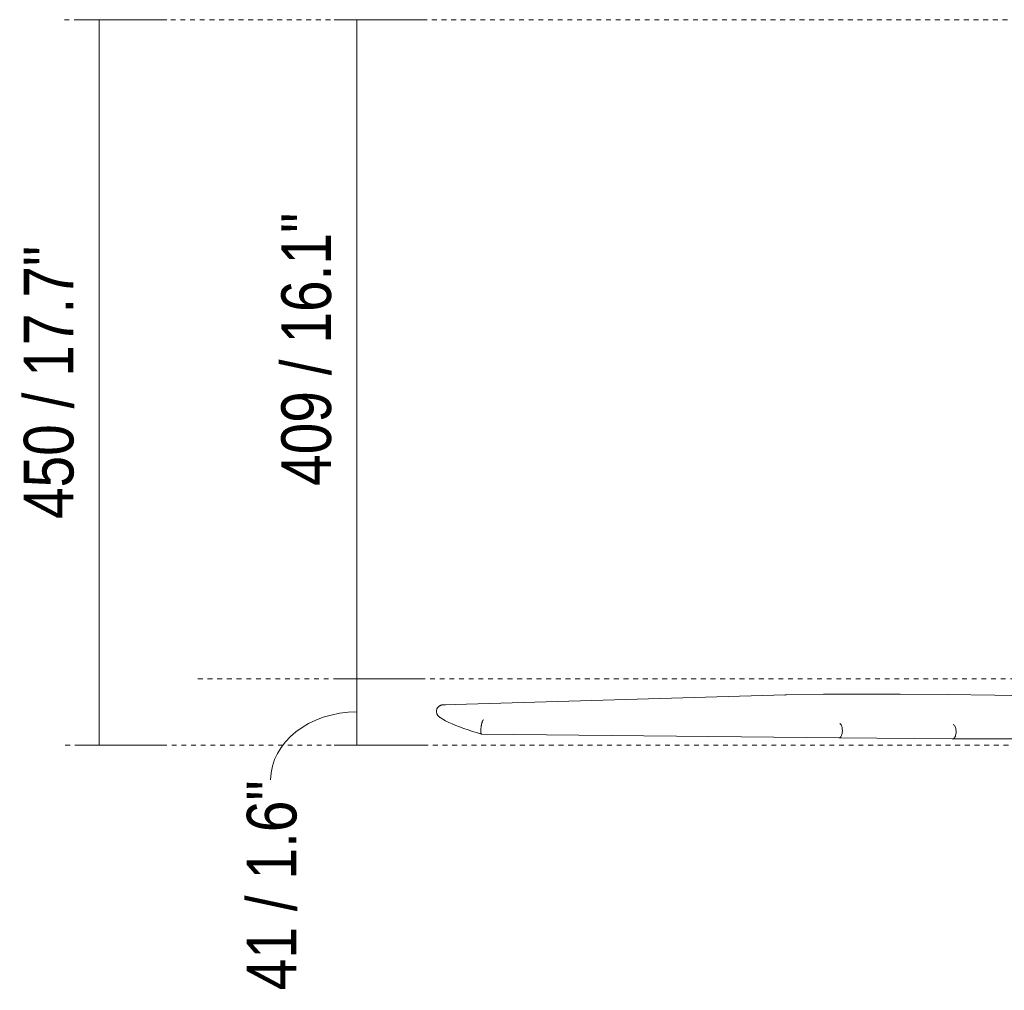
# Model space of a CAD drawing. Header units: millimetres. Extents: x 5770 to 11194, y -2990 to 7544.
# Tile 2 of 4: x 5770 to 6381, y 1398 to 2000. Entities that reach past the tile are written whole.
import ezdxf

# ---------------------------------------------------------------- set-up
doc = ezdxf.new("R2010")
doc.units = ezdxf.units.MM
doc.linetypes.add('Dash', pattern=[6, 3, -3])
doc.layers.add('A-ANNO-DIMS', color=7, linetype='Dash', lineweight=9, true_color=0xd2d2d2)
doc.layers.add('A-ANNO-DIMS-14', color=7, linetype='Continuous', lineweight=9)
doc.layers.add('E-LITE-EQPM', color=7, linetype='Continuous', lineweight=20)
doc.styles.add('Arial Narrow', font='ARIALN.TTF', dxfattribs={"height": 30.8})
doc.dimstyles.new('FARO_-_2_2mm_Arial_Narrow_mm_Inch_Left', dxfattribs={"dimscale": 304.8, "dimtxt": 31.521674, "dimasz": 0, "dimexe": 0.137795, "dimexo": 0.0625, "dimgap": 0.022966, "dimtad": 1, "dimdec": 0, "dimzin": 0, "dimdsep": 46, "dimtxsty": 'Arial Narrow', "dimblk1": 'NONE', "dimblk2": 'NONE', "dimsah": 1, "dimcen": 0.09, "dimadec": 0, "dimazin": 0, "dimtfac": 1, "dimtdec": 4, "dimtix": 1, "dimtmove": 0, "dimatfit": 3, "dimfxl": 0.045932, "dimfxlon": 1, "dimtvp": 1, "dimtolj": 1, "dimtzin": 0, "dimarcsym": 2})
doc.dimstyles.new('FARO_-_2_2mm_Arial_Narrow_mm_Inch_Left_1', dxfattribs={"dimscale": 304.8, "dimtxt": 31.521674, "dimasz": 0, "dimexe": 0.137795, "dimexo": 0.0625, "dimgap": 0.022966, "dimtad": 1, "dimdec": 0, "dimzin": 0, "dimdsep": 46, "dimtxsty": 'Arial Narrow', "dimblk1": 'NONE', "dimblk2": 'NONE', "dimsah": 1, "dimcen": 0.09, "dimadec": 0, "dimazin": 0, "dimtfac": 1, "dimtdec": 4, "dimtix": 1, "dimtmove": 1, "dimatfit": 3, "dimfxl": 0.045932, "dimfxlon": 1, "dimtvp": 1, "dimtolj": 1, "dimtzin": 0, "dimarcsym": 2})

# ---------------------------------------------------------------- blocks, each defined once
blk = doc.blocks.new('32060 - 32060 TUBEFAN Matt black ceiling fan with DC motor-512121-Alzado_PDF')
at = {"layer": 'E-LITE-EQPM'}
for p, q in [((6245.03, 1581.1), (6033.25, 1575.04)), ((6056.75, 1556.79), (6278.4, 1554.43)), ((6348.82, 1553.81), (6278.4, 1554.43)), ((6348.83, 1553.81), (6400.96, 1553.94))]:
    blk.add_line(p, q, dxfattribs=at)
at = {"layer": 'E-LITE-EQPM', "flags": 128}
for points in [[(6245.05, 1581.1), (6268.89, 1581.51), (6288.05, 1581.67)], [(6288.05, 1581.67), (6316.47, 1581.69), (6345.53, 1581.46), (6375.17, 1580.99), (6405.34, 1580.26), (6430.05, 1579.49)], [(6030.97, 1567.08), (6032.6, 1566.07), (6034.38, 1565.08), (6036.32, 1564.11), (6038.41, 1563.15), (6040.66, 1562.19), (6043.06, 1561.24), (6045.62, 1560.3), (6048.33, 1559.37), (6051.19, 1558.44), (6054.2, 1557.53), (6056.7, 1556.8)]]:
    blk.add_lwpolyline(points, dxfattribs=at)
at = {"layer": 'E-LITE-EQPM'}
for points in [[(6244.75, 1581.06), (6245.03, 1581.12), (6245.31, 1581.11), (6245.59, 1581.02)], [(6279.32, 1563.05), (6279.18, 1563.19), (6279.03, 1563.29), (6278.88, 1563.35)], [(6280.48, 1558.08), (6280.5, 1558.41), (6280.53, 1559.09), (6280.47, 1560.09), (6280.32, 1561.04), (6280.06, 1561.88), (6279.73, 1562.58), (6279.46, 1562.92), (6279.32, 1563.05)], [(6279.38, 1554.95), (6279.52, 1555.1), (6279.78, 1555.48), (6280.09, 1556.23), (6280.33, 1557.1), (6280.44, 1557.75), (6280.48, 1558.08)], [(6351.03, 1557.46), (6351.07, 1557.92), (6351.09, 1558.87), (6350.89, 1560.25), (6350.5, 1561.44), (6349.94, 1562.32), (6349.49, 1562.64), (6349.26, 1562.73)], [(6056.76, 1556.79), (6056.74, 1556.79), (6056.72, 1556.79), (6056.7, 1556.8)], [(6278.48, 1554.44), (6278.64, 1554.45), (6278.79, 1554.5), (6278.94, 1554.58)], [(6278.94, 1554.58), (6279.09, 1554.67), (6279.24, 1554.79), (6279.38, 1554.95)]]:
    blk.add_open_spline(points, degree=3, dxfattribs=at)
for points, knots in [([(6030.97, 1567.08), (6030.87, 1567.15), (6030.66, 1567.29), (6030.37, 1567.53), (6030.08, 1567.8), (6029.82, 1568.08), (6029.57, 1568.39), (6029.35, 1568.71), (6029.16, 1569.06), (6028.99, 1569.41), (6028.82, 1569.91), (6028.69, 1570.55), (6028.68, 1571.07), (6028.7, 1571.34)], [-0.6467058, -0.6467058, -0.6467058, -0.6467058, -0.6, -0.55, -0.5, -0.45, -0.4, -0.35, -0.3, -0.25, -0.2, -0.1, 0, 0, 0, 0]), ([(6028.7, 1571.34), (6028.73, 1571.6), (6028.84, 1572.11), (6029.09, 1572.69), (6029.35, 1573.12), (6029.58, 1573.42), (6029.84, 1573.69), (6030.07, 1573.9), (6030.26, 1574.05), (6030.46, 1574.2), (6030.72, 1574.36), (6031.05, 1574.53), (6031.39, 1574.68), (6031.74, 1574.8), (6032.21, 1574.93), (6033.07, 1575.07), (6033.82, 1575.05), (6034.32, 1574.97)], [-1, -1, -1, -1, -0.9, -0.8, -0.75, -0.7, -0.65, -0.6, -0.575, -0.55, -0.5, -0.45, -0.4, -0.35, -0.3, -0.2, 0, 0, 0, 0]), ([(6056.33, 1560.46), (6056.36, 1560.73), (6056.41, 1561.14), (6056.49, 1561.66), (6056.54, 1562.05), (6056.61, 1562.42), (6056.68, 1562.79), (6056.76, 1563.13), (6056.82, 1563.4), (6056.87, 1563.61), (6056.93, 1563.81), (6056.99, 1564.05), (6057.08, 1564.31), (6057.16, 1564.55), (6057.24, 1564.77), (6057.33, 1564.97), (6057.41, 1565.15), (6057.52, 1565.36), (6057.65, 1565.56), (6057.75, 1565.67), (6057.81, 1565.7)], [-1, -1, -1, -1, -0.9, -0.85, -0.8, -0.75, -0.7, -0.65, -0.6, -0.575, -0.55, -0.5, -0.45, -0.4, -0.35, -0.3, -0.25, -0.2, -0.1, 0, 0, 0, 0]), ([(6056.67, 1556.81), (6056.63, 1556.83), (6056.56, 1556.89), (6056.49, 1557.01), (6056.45, 1557.1), (6056.42, 1557.19), (6056.39, 1557.29), (6056.35, 1557.43), (6056.32, 1557.62), (6056.29, 1557.84), (6056.27, 1558.09), (6056.25, 1558.36), (6056.24, 1558.66), (6056.24, 1558.98), (6056.26, 1559.32), (6056.28, 1559.8), (6056.31, 1560.19), (6056.33, 1560.46)], [-0.8, -0.8, -0.8, -0.8, -0.7, -0.65, -0.6, -0.575, -0.55, -0.5, -0.45, -0.4, -0.35, -0.3, -0.25, -0.2, -0.15, -0.1, 0, 0, 0, 0]), ([(6278.4, 1554.43), (6278.43, 1554.43), (6278.61, 1554.44), (6278.95, 1554.55), (6279.39, 1554.91), (6279.78, 1555.48), (6280.09, 1556.23), (6280.33, 1557.1), (6280.44, 1557.75), (6280.48, 1558.08)], [0.1176022, 0.1176022, 0.1176022, 0.1176022, 0.1428571, 0.2857143, 0.4285714, 0.5714286, 0.7142857, 0.8571429, 1, 1, 1, 1]), ([(6348.59, 1553.84), (6348.76, 1553.8), (6349.17, 1553.81), (6349.79, 1554.17), (6350.38, 1554.97), (6350.82, 1556.1), (6350.98, 1557), (6351.03, 1557.46)], [-0.9453647, -0.9453647, -0.9453647, -0.9453647, -0.8, -0.6, -0.4, -0.2, 0, 0, 0, 0])]:
    blk.add_open_spline(points, degree=3, knots=knots, dxfattribs=at)
blk = doc.blocks.new('DIMBLOCK2-Alzado_PDF')
at = {"layer": 'A-ANNO-DIMS-14', "color": 251, "true_color": 0x5b5b5b, "transparency": 16777216}
for p, q in [((5819.58, 2000), (5805.58, 2000)), ((5819.51, 2000), (5861.58, 2000)), ((5819.58, 2000), (5819.58, 1550)), ((5819.58, 1550), (5805.58, 1550)), ((5819.51, 1550), (5861.58, 1550))]:
    blk.add_line(p, q, dxfattribs=at)
at = {"layer": 'A-ANNO-DIMS-14', "color": 0, "transparency": 16777216, "insert": (5772.78, 1690.19), "char_height": 30.8, "width": 203.54, "attachment_point": 1, "rotation": 90, "line_spacing_factor": 0.974696, "style": 'Arial Narrow'}
blk.add_mtext('450 / 17.7"', dxfattribs=at)
blk = doc.blocks.new('_None')
blk = doc.blocks.new('DIMBLOCK3-Alzado_PDF')
at = {"layer": 'A-ANNO-DIMS-14', "color": 251, "true_color": 0x5b5b5b, "transparency": 16777216}
for p, q in [((5979.33, 2000), (5965.33, 2000)), ((5979.26, 2000), (6021.33, 2000)), ((5979.33, 2000), (5979.33, 1591.12)), ((5979.33, 1591.12), (5965.33, 1591.12)), ((5979.26, 1591.12), (6021.33, 1591.12))]:
    blk.add_line(p, q, dxfattribs=at)
at = {"layer": 'A-ANNO-DIMS-14', "color": 0, "transparency": 16777216, "insert": (5932.52, 1710.75), "char_height": 30.8, "width": 203.54, "attachment_point": 1, "rotation": 90, "line_spacing_factor": 0.974696, "style": 'Arial Narrow'}
blk.add_mtext('409 / 16.1"', dxfattribs=at)
blk = doc.blocks.new('DIMBLOCK4-Alzado_PDF')
at = {"layer": 'A-ANNO-DIMS-14', "color": 251, "true_color": 0x5b5b5b, "transparency": 16777216}
for p, q in [((5979.33, 1591.12), (5965.33, 1591.12)), ((5979.26, 1591.12), (6021.33, 1591.12)), ((5979.33, 1591.12), (5979.33, 1550)), ((5979.33, 1550), (5965.33, 1550)), ((5979.26, 1550), (6021.33, 1550))]:
    blk.add_line(p, q, dxfattribs=at)
blk.add_ellipse((5979.33, 1528.48), major_axis=(-53.44, 0), ratio=0.787495, start_param=4.712389, end_param=6.283185, dxfattribs=at)
at = {"layer": 'A-ANNO-DIMS-14', "color": 0, "transparency": 16777216, "insert": (5911.1, 1397.89), "char_height": 30.8, "width": 156.7078, "attachment_point": 1, "rotation": 90, "line_spacing_factor": 0.974696, "style": 'Arial Narrow'}
blk.add_mtext('41 / 1.6"', dxfattribs=at)

msp = doc.modelspace()

# ---------------------------------------------------------------- linework, layer by layer
at = {"layer": 'A-ANNO-DIMS'}
for p, q in [((6394.95, 2000), (5796.74, 2000)), ((6519.8, 1591.12), (5878.8, 1591.12)), ((6593.52, 1550), (5796.74, 1550))]:
    msp.add_line(p, q, dxfattribs=at)

# ---------------------------------------------------------------- block references
at = {"layer": 'E-LITE-EQPM'}
msp.add_blockref('32060 - 32060 TUBEFAN Matt black ceiling fan with DC motor-512121-Alzado_PDF', (0, 0), dxfattribs=at)

# ---------------------------------------------------------------- dimensions: what is measured, and where the dimension line sits
at = {"layer": 'A-ANNO-DIMS', "color": 251, "linetype": 'Continuous', "true_color": 0x5b5b5b}
for base, p1, p2, override, picture, middle in [((5819.58, 1550), (5805.58, 2000), (5805.58, 1550), {"dimpost": '<>', "dimfxl": 449.999167}, 'DIMBLOCK2-Alzado_PDF', (5792.64, 1775)), ((5979.33, 1591.12), (5965.33, 2000), (5965.33, 1591.12), {"dimpost": '<>', "dimfxl": 408.877174}, 'DIMBLOCK3-Alzado_PDF', (5952.39, 1795.56))]:
    dim = msp.add_linear_dim(base=base, p1=p1, p2=p2, angle=90, dimstyle='FARO_-_2_2mm_Arial_Narrow_mm_Inch_Left', override=override, dxfattribs=at)
    dim.commit()
    dim.dimension.update_dxf_attribs({"geometry": picture, "text_midpoint": middle})
dim = msp.add_linear_dim(base=(5979.33, 1550), p1=(5965.33, 1591.12), p2=(5965.33, 1550), angle=90, dimstyle='FARO_-_2_2mm_Arial_Narrow_mm_Inch_Left_1', override={"dimpost": '<>', "dimfxl": 41.121992}, dxfattribs=at)
dim.commit()
dim.dimension.update_dxf_attribs({"geometry": 'DIMBLOCK4-Alzado_PDF', "text_midpoint": (5931.64, 1476.24), "dimtype": 160, "text_rotation": 90})

doc.saveas('drawing.dxf')
